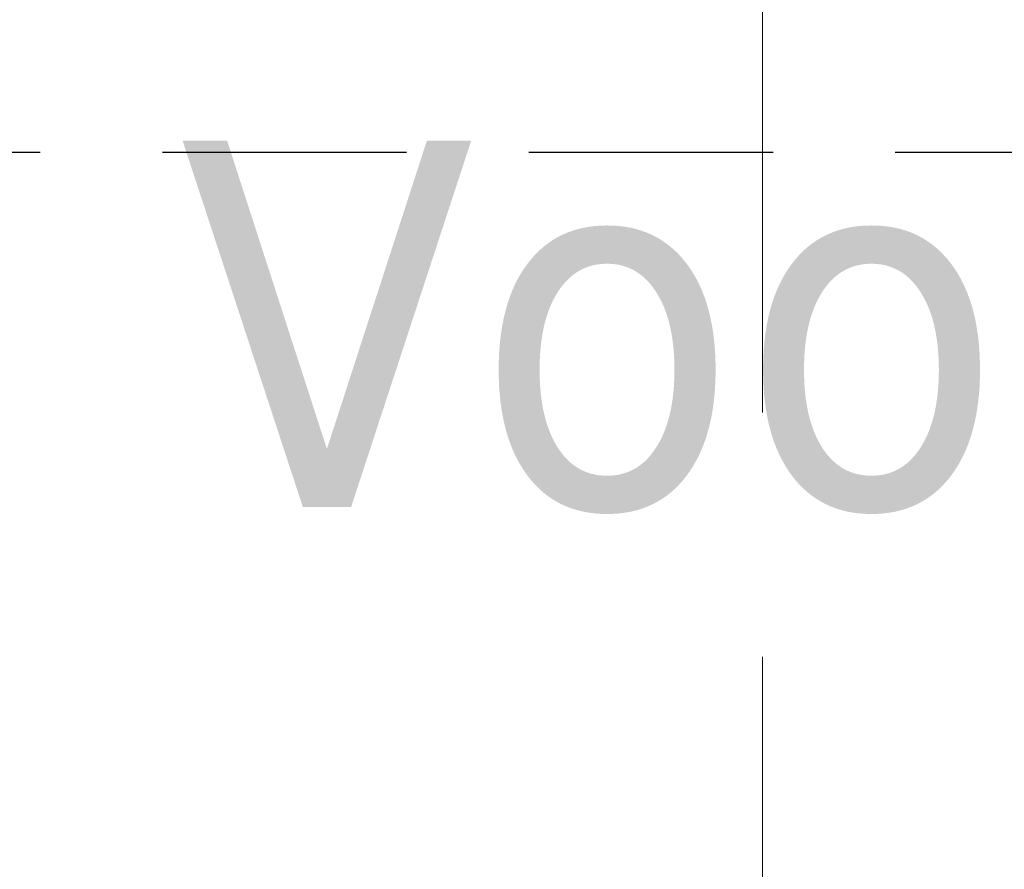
# Model space of a CAD drawing. Extents: x 3165 to 57695, y -7842 to 39081.
# Tile 156 of 248: x 37034 to 37674, y 34926 to 35478. Entities that reach past the tile are written whole.
import ezdxf

# ---------------------------------------------------------------- set-up
doc = ezdxf.new("R2010")
doc.units = 0
doc.header["$LTSCALE"] = 50
doc.linetypes.add('HIDDEN2', pattern=[4.7625, 3.175, -1.5875])
doc.linetypes.add('Onderlegger 3e verdieping$0$stramien', pattern=[22.225, 12.7, -3.175, 3.175, -3.175])
doc.layers.get('0').update_dxf_attribs({"linetype": 'CONTINUOUS'})
doc.layers.add('Onderlegger 3e verdieping$0$A-AREA-IDEN', color=8, linetype='CONTINUOUS', lineweight=18)
doc.layers.add('Onderlegger 3e verdieping$0$S-GRID', color=8, linetype='CONTINUOUS', lineweight=18)
doc.styles.add('Onderlegger 3e verdieping$0$Tahoma_1', font='TAHOMA.TTF', dxfattribs={"height": 238.040123})

# ---------------------------------------------------------------- blocks, each defined once
blk = doc.blocks.new('Onderlegger 3e verdieping')
at = {"layer": 'Onderlegger 3e verdieping$0$S-GRID', "linetype": 'Onderlegger 3e verdieping$0$stramien'}
blk.add_line((37516.6, 38080.57), (37516.6, 989.47), dxfattribs=at)
at = {"layer": 'Onderlegger 3e verdieping$0$A-AREA-IDEN', "insert": (38462.15, 35399.8), "char_height": 238.0401, "width": 3228, "attachment_point": 2, "line_spacing_factor": 1.000232, "style": 'Onderlegger 3e verdieping$0$Tahoma_1'}
blk.add_mtext('Voorruimte Dames\\P11 m²', dxfattribs=at)

msp = doc.modelspace()

# ---------------------------------------------------------------- linework, layer by layer
at = {"color": 8, "linetype": 'HIDDEN2'}
msp.add_line((4741.6, 35392.2), (53791.6, 35392.2), dxfattribs=at)

# ---------------------------------------------------------------- block references
msp.add_blockref('Onderlegger 3e verdieping', (0, 0))

doc.saveas('drawing.dxf')
